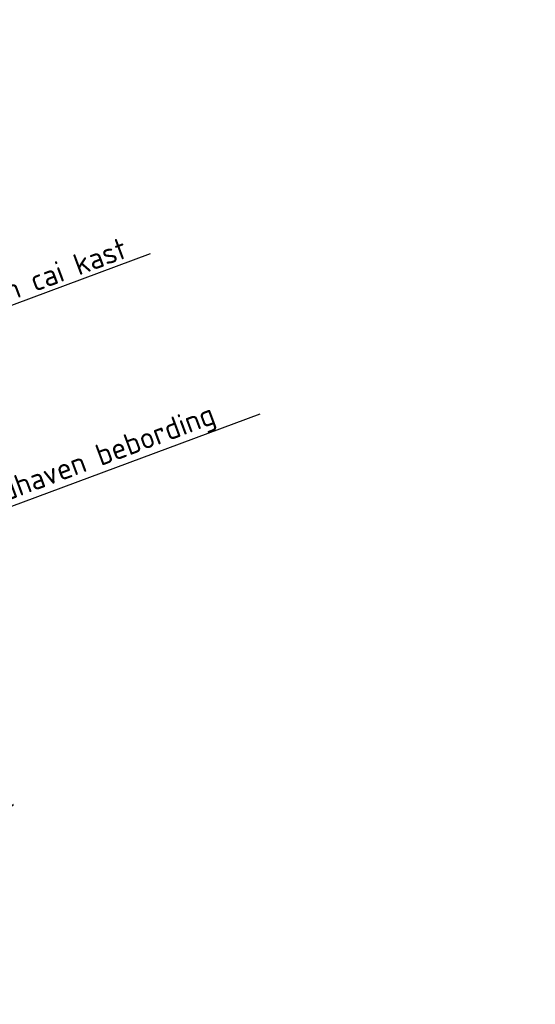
# Model space of a CAD drawing. Header units: metres. Extents: x 132493 to 135358, y 502695 to 503216.
# Tile 15 of 37: x 132719 to 132731, y 502811 to 502834. Entities that reach past the tile are written whole.
import ezdxf
from ezdxf import colors
from ezdxf.entities.mleader import LeaderData, LeaderLine
from ezdxf.math import Vec2, Vec3

# ---------------------------------------------------------------- set-up
doc = ezdxf.new("R2010")
doc.units = ezdxf.units.M
doc.linetypes.add('XX-PROJECTGRENS', pattern=[18, 12, -3, 0, -3])
for name, color, linetype, lineweight in [('N-WE-KG-GRENS_WERKGRENS-G', 5, 'XX-PROJECTGRENS', 35), ('X-XX-AL-AANKLEDING-T25', 7, 'Continuous', 25), ('X-XX-AL-T25', 7, 'Continuous', 25)]:
    doc.layers.add(name, color=color, linetype=linetype, lineweight=lineweight)
doc.styles.add('NLCS-ISO-M200-T25', font='NLCS-ISO.ttf', dxfattribs={"height": 0.5})

msp = doc.modelspace()

# ---------------------------------------------------------------- linework, layer by layer
at = {"layer": 'N-WE-KG-GRENS_WERKGRENS-G', "flags": 128}
msp.add_lwpolyline([(132714.2253158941, 502831.3904483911), (132712.7400949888, 502830.0161407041), (132714.1731425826, 502827.1052403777), (132719.4251604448, 502816.1866046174), (132713.9174027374, 502811.8229371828, 0.04161843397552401), (132718.6427681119, 502809.6287933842, 0.09745513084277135), (132725.8804583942, 502809.0646027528), (132725.8125626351, 502804.7527027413), (132725.6099385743, 502797.8086237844), (132725.1053925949, 502797.8233461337, -0.135959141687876), (132716.3704461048, 502797.1749889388), (132711.3572987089, 502798.4330373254), (132706.3933053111, 502799.6787505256), (132700.2689487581, 502800.2533693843, -0.009927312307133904), (132677.6423638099, 502796.2204368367), (132632.4775441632, 502780.0411305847), (132631.3302142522, 502779.1512723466), (132632.0502299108, 502777.5865491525), (132622.168617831, 502772.6569421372), (132620.9717571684, 502775.0561014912), (132620.4519287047, 502775.3022731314), (132554.7125988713, 502749.9192737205), (132553.5520077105, 502749.2593933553), (132548.0520104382, 502747.4137700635), (132545.4075692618, 502745.6198070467), (132545.4636435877, 502743.7122677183), (132548.2703150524, 502740.2041546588), (132546.1977120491, 502738.5524976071), (132547.2734198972, 502736.3736973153), (132545.773115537, 502735.6868012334), (132549.5112197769, 502726.1300581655), (132550.9953625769, 502723.075728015), (132548.6114247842, 502721.9184287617), (132542.8630033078, 502733.748541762), (132538.4003322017, 502731.5800659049), (132545.6203605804, 502716.6702314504), (132539.1543029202, 502713.582988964), (132538.3787504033, 502715.2073406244), (132538.8299591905, 502715.4227718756, 0.1258055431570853), (132540.8642619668, 502717.121495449), (132538.2229633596, 502722.5858758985), (132533.0917598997, 502720.1696919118), (132531.9897855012, 502722.4959291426), (132537.06849646, 502724.96466485), (132534.5651297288, 502730.1339482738), (132532.6554730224, 502734.0772605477), (132529.4452623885, 502740.761434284, 0.3885101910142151), (132526.4405938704, 502741.9752038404), (132517.3612774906, 502738.5866334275), (132516.3409391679, 502741.2473833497), (132514.3343546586, 502748.3721289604), (132518.7602017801, 502750.017851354), (132518.7078413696, 502750.1586643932), (132537.4658066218, 502757.1237498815), (132545.2267770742, 502760.1067389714), (132545.3430136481, 502759.9905023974), (132617.2179337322, 502787.5652962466, 0.0530358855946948), (132670.1520954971, 502814.1423324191), (132672.3265500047, 502817.6322222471), (132670.7549624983, 502818.6114352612), (132672.1943896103, 502820.9216431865), (132670.4513079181, 502822.0267407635), (132673.8028653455, 502827.2857703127), (132676.7105516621, 502830.3663762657), (132678.6356808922, 502831.8345226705), (132679.3636294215, 502829.7175962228), (132686.5403633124, 502831.996473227), (132685.8887513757, 502832.7922795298), (132687.7843656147, 502834.3444221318), (132685.8924956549, 502836.654941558, -0.03363462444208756), (132681.7567952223, 502842.4619635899), (132688.1466029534, 502846.9156222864), (132694.7811445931, 502837.3968314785), (132696.5537453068, 502838.8858371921), (132699.4390531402, 502838.5227991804), (132704.6475855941, 502843.3276917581), (132708.6928347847, 502846.9399721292), (132708.7889737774, 502849.3249708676), (132723.0757401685, 502862.504571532, 0.07308262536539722), (132734.9296173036, 502877.1697995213), (132757.8275011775, 502915.9053533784), (132758.6960745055, 502915.4095598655), (132759.1679985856, 502916.2078974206), (132760.3906122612, 502915.428677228), (132762.0341197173, 502915.8510020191, -0.02648883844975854), (132766.1507159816, 502921.6317261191), (132767.8034618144, 502923.534666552, -0.1483820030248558), (132790.4768695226, 502936.940914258), (132818.0074301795, 502943.8991565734), (132826.6721795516, 502946.2000181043), (132835.264211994, 502948.5399119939), (132853.030991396, 502954.7204042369), (132855.5430462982, 502955.5943731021), (132893.6670651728, 502969.9346445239), (132911.4250937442, 502976.5518217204), (132985.9372209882, 503003.554560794), (133023.5711726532, 503017.0704657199), (133037.4729290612, 503022.0417912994), (133036.8284805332, 503023.8357818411), (133048.3715800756, 503027.8953449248), (133048.97521697, 503026.1071146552), (133048.9911361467, 503026.1127395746), (133116.4164145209, 503049.9369461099), (133129.5936692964, 503053.9728422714), (133207.8773459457, 503083.0824674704), (133221.6020627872, 503088.229315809), (133252.5806296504, 503100.4096689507), (133277.3930948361, 503110.4427945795), (133306.0693888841, 503122.394261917), (133329.6915567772, 503132.1074622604), (133343.7506007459, 503138.2081911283), (133361.8374489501, 503145.7804018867), (133391.0475199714, 503157.4094206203), (133404.4047577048, 503161.7069303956), (133414.3680779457, 503164.4651842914), (133423.3375518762, 503166.665003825), (133422.7640556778, 503168.0921528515), (133426.0535146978, 503169.4217021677), (133426.8625576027, 503167.4200363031), (133431.5381101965, 503168.3037502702), (133432.8605034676, 503169.7050978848, -0.01252502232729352), (133446.1950836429, 503172.024689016), (133446.4274399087, 503171.1419565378), (133453.6951711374, 503172.4352029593), (133464.2441775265, 503174.5581261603), (133468.7507191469, 503175.6983460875), (133481.3466587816, 503179.8027244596), (133494.5838262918, 503184.5239476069), (133505.9859397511, 503189.2401041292), (133509.7453047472, 503190.5054281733), (133516.5469371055, 503192.9082903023), (133520.2490062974, 503182.1618742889), (133500.0104023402, 503174.4274569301), (133496.1304450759, 503172.7271114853), (133491.3793823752, 503168.1817010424), (133489.9685666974, 503172.1368100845, -0.001551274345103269), (133487.1674594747, 503171.1474206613, -0.02365583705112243), (133473.9172051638, 503167.2191786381, -0.09025762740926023), (133471.022142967, 503165.2937241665), (133449.108795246, 503158.5337313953), (133447.9712047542, 503161.9662686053), (133447.2343836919, 503162.6708405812, 0.0522661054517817), (133400.8006422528, 503151.1583812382), (133401.0319163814, 503146.3192967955), (133398.1815961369, 503145.8738086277), (133389.706913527, 503144.5492659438, 0.007004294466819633), (133353.8959263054, 503130.4761869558, 0.0005797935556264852), (133350.949471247, 503129.2663756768), (133350.4881779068, 503128.3037546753), (133331.4339915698, 503120.1368624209), (133318.7108270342, 503114.6835351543), (133316.0634265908, 503108.0857307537), (133308.6707664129, 503105.028186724), (133301.2143453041, 503108.4141632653), (133286.9959372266, 503102.611572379), (133286.8641141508, 503102.663705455), (133275.2480078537, 503097.9132657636), (133256.6406850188, 503090.2815487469), (133233.221242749, 503081.2590805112), (133231.4393499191, 503077.3620802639), (133227.6286606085, 503079.1045076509), (133217.6736325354, 503075.2692786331), (133153.4352097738, 503051.2787820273), (133140.9956119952, 503046.8551439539), (133135.5872467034, 503044.9842156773), (133134.6884052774, 503047.4809715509), (133133.4898386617, 503047.0494830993, 0.1102594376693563), (133115.8269476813, 503035.8476061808), (133100.7363959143, 503020.7744244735, 0.265135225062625), (133098.6401080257, 503013.1295457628), (133089.7072472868, 503009.9835794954, 0.2579390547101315), (133083.442742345, 503014.5278438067, 0.006082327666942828), (133083.2493027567, 503014.5493125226), (133077.9674409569, 503015.0705569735), (133061.9198871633, 503016.654221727, 0.1103685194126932), (133041.138442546, 503014.1171993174), (133025.6326239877, 503008.6090530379), (133021.6649358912, 503007.2559797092), (133021.3873068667, 503008.0323382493), (132937.6224978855, 502978.218195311), (132938.3614250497, 502976.2016140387), (132914.7767187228, 502967.5397454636), (132913.474181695, 502967.0613674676, 0.4150905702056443), (132911.7843959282, 502963.3955454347), (132912.5107056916, 502961.4360794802), (132902.7646982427, 502957.8062582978), (132902.241647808, 502959.2173635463, 0.414545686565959), (132897.8682955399, 502961.2223582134), (132896.4310291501, 502960.6877564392), (132859.0093786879, 502946.7684991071), (132839.9460323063, 502940.0107226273), (132837.1916569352, 502939.0343225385, 0.4190667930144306), (132835.1422824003, 502934.6408631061), (132835.5909846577, 502933.4386243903), (132826.0512460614, 502929.8453406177), (132824.7147034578, 502933.4345395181, 0.3826627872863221), (132821.8774908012, 502934.9238406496), (132821.6574329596, 502934.8682218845), (132792.8395207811, 502927.5846064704, 0.1999422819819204), (132770.1472463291, 502910.6100132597), (132769.1033134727, 502908.8440283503), (132764.3316825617, 502900.7720262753), (132764.8374316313, 502894.8777678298, -0.02378065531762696), (132742.3564131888, 502859.0920275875, -0.02528372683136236), (132736.3364398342, 502852.2821149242, -0.005570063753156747), (132713.8574613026, 502831.0580347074)], format="xyb", dxfattribs=at)

# ---------------------------------------------------------------- leaders
at = {"layer": 'X-XX-AL-AANKLEDING-T25'}
ml = msp.add_multileader_mtext('Standard', dxfattribs=at)
ml.set_content('handhaven cai kast', color=256, style='NLCS-ISO-M200-T25')
ml.set_leader_properties(color=256, linetype='ByLayer', lineweight=-1)
ml.build(insert=Vec2(0, 0))
ml.multileader.update_dxf_attribs({"text_left_attachment_type": 5, "text_right_attachment_type": 5, "dogleg_length": 0.5, "arrow_head_size": 0.5})
ctx = ml.context
ctx.base_point, ctx.char_height, ctx.arrow_head_size, ctx.landing_gap_size, ctx.plane_origin, ctx.plane_x_axis, ctx.plane_y_axis = Vec3(132716.0517017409, 502826.2711434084), 0.5, 0.5, 0.18, Vec3(132710.7785720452, 502823.1495335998), Vec3(0.9371122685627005, 0.3490280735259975), Vec3(-0.3490280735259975, 0.9371122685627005)
ctx.left_attachment, ctx.right_attachment = 5, 5
notes = []
notes.append((ctx, [(0, (1, 1, 0), (132715.5831456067, 502826.0966293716), (0.9371122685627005, 0.3490280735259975), 0.5, [(1, [(132709.2173382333, 502827.9736670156), (132702.3041544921, 502824.9982206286)], 0, [])])]))
ctx.mtext.insert, ctx.mtext.text_direction, ctx.mtext.rotation, ctx.mtext.flow_direction = Vec3(132716.0109651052, 502826.8962358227), Vec3(0.9371122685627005, 0.3490280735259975), 0.3565337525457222, 5
at = {"layer": 'X-XX-AL-T25'}
ml = msp.add_multileader_mtext('Standard', dxfattribs=at)
ml.set_content('handhaven bebording ', color=256, style='NLCS-ISO-M200-T25')
ml.set_leader_properties(color=256, linetype='ByLayer', lineweight=-1)
ml.build(insert=Vec2(0, 0))
ml.multileader.update_dxf_attribs({"text_left_attachment_type": 5, "text_right_attachment_type": 5, "dogleg_length": 0.5, "arrow_head_size": 0.5})
ctx = ml.context
ctx.base_point, ctx.char_height, ctx.arrow_head_size, ctx.landing_gap_size, ctx.plane_origin, ctx.plane_x_axis, ctx.plane_y_axis = Vec3(132717.5903884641, 502822.1881013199), 0.5, 0.5, 0.18, Vec3(132715.0238679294, 502819.3925558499), Vec3(0.9371122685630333, 0.349028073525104), Vec3(-0.349028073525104, 0.9371122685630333)
ctx.left_attachment, ctx.right_attachment = 5, 5
notes.append((ctx, [(0, (1, 1, 0), (132717.1218323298, 502822.0135872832), (0.9371122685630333, 0.349028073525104), 0.5, [(1, [(132703.2702590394, 502822.8436289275), (132702.9045950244, 502827.2279158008)], 0, [])])]))
ctx.mtext.insert, ctx.mtext.text_direction, ctx.mtext.rotation, ctx.mtext.flow_direction = Vec3(132717.5322004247, 502822.8600493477), Vec3(0.9371122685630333, 0.349028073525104), 0.3565337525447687, 5
for ctx, leaders in notes:
    for number, flags, end, landing, length, lines in leaders:
        leader = LeaderData()
        leader.index, (leader.has_last_leader_line, leader.has_dogleg_vector, leader.attachment_direction) = number, flags
        leader.last_leader_point, leader.dogleg_vector, leader.dogleg_length = Vec3(end), Vec3(landing), length
        for number, points, colour, breaks in lines:
            line = LeaderLine()
            line.index, line.vertices, line.color, line.breaks = number, Vec3.list(points), colors.encode_raw_color(colour), breaks
            leader.lines.append(line)
        ctx.leaders.append(leader)

doc.saveas('drawing.dxf')
